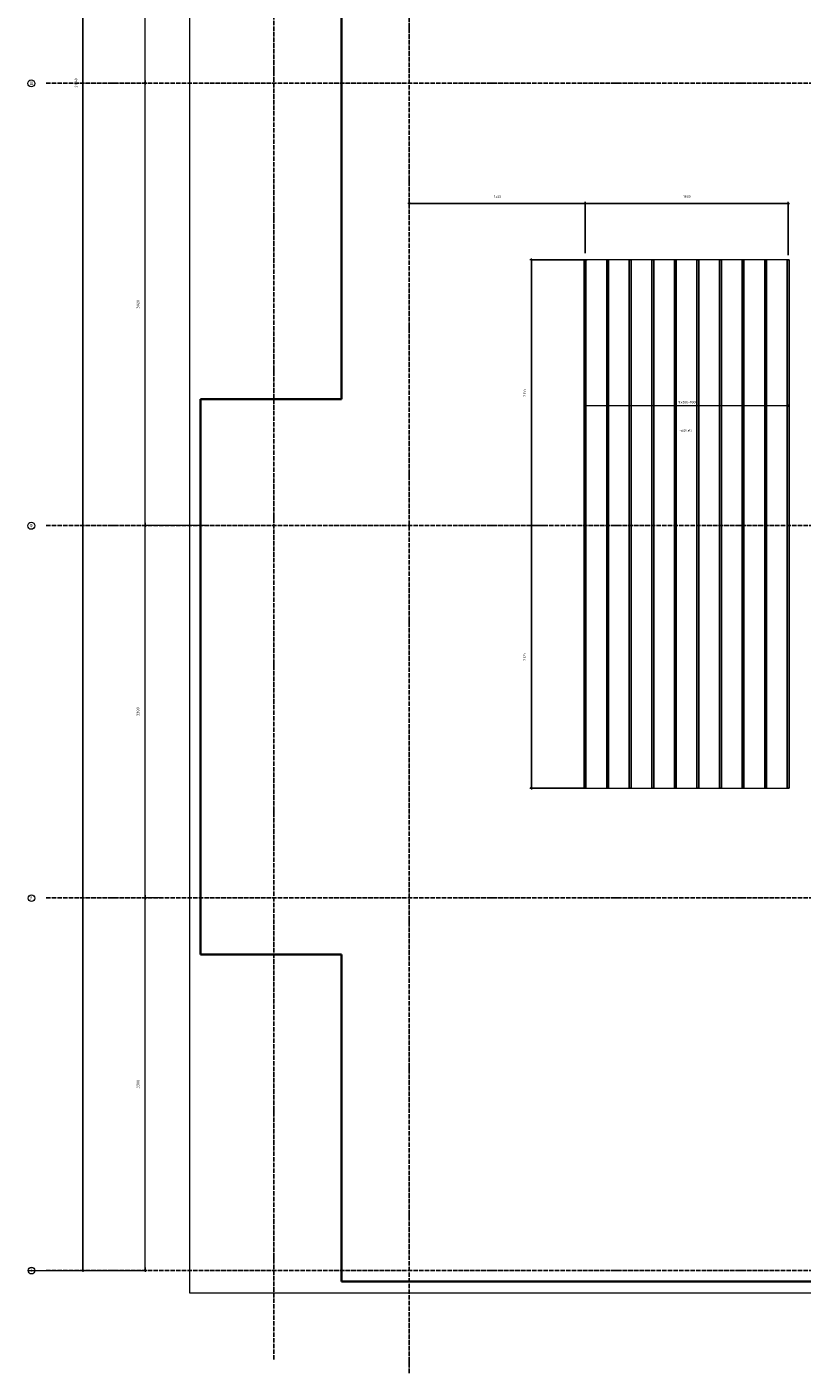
# Model space of a CAD drawing. Header units: millimetres. Extents: x -3170 to 89801, y -74170 to 82422.
# Tile 1 of 105: x 27810 to 34682, y -74170 to -62242. Entities that reach past the tile are written whole.
import ezdxf

# ---------------------------------------------------------------- set-up
doc = ezdxf.new("R2010")
doc.units = ezdxf.units.MM
doc.header["$PDMODE"] = 65
for name, pattern in [('______11', [50, 40, -5, 0, -5]), ('______3', [50, 40, -10]), ('______5', [110, 80, -10, 10, -10])]:
    doc.linetypes.add(name, pattern=pattern)
for name, color, linetype, lineweight in [('Standard', 7, 'Continuous', 25), ('Балка_ общее', 7, '______3', 13), ('Размерная линия_ общее', 7, 'Continuous', 13)]:
    doc.layers.add(name, color=color, linetype=linetype, lineweight=lineweight)
doc.layers.add('Арм.стержн.Доп. Арм. верхн.зоны У', color=7, linetype='Continuous', lineweight=35, true_color=0x739641)
doc.layers.add('Осевая линия_ общее', color=7, linetype='______5', lineweight=13, true_color=0xa0a0a0)
doc.styles.add('ISOCPEUR', font='ISOCPEUR')
doc.dimstyles.new('DIMSTYLE_17', dxfattribs={"dimtxt": 22, "dimasz": 25, "dimexe": 0, "dimexo": 0, "dimgap": 11, "dimtad": 2, "dimdec": 0, "dimrnd": 1, "dimzin": 12, "dimdsep": 46, "dimtxsty": 'ISOCPEUR', "dimblk1": 'ALL_ML_STRICH', "dimblk2": 'ALL_ML_STRICH', "dimsah": 1, "dimcen": 0, "dimclrd": 7, "dimclre": 256, "dimclrt": 7, "dimadec": 0, "dimazin": 0, "dimtfac": 1, "dimtdec": 0, "dimtix": 1, "dimtmove": 2, "dimatfit": 3, "dimfxl": 0, "dimtzin": 0, "dimlwd": 0, "dimlwe": -3, "dimarcsym": 0})
doc.dimstyles.new('DIMSTYLE_3', dxfattribs={"dimtxt": 22, "dimasz": 25, "dimexe": 0, "dimexo": 0, "dimgap": 11, "dimtad": 2, "dimdec": 0, "dimrnd": 5, "dimzin": 12, "dimdsep": 46, "dimtxsty": 'ISOCPEUR', "dimblk1": 'ALL_ML_STRICH', "dimblk2": 'ALL_ML_STRICH', "dimsah": 1, "dimcen": 0, "dimclrd": 7, "dimclre": 256, "dimclrt": 7, "dimadec": 0, "dimazin": 0, "dimtfac": 1, "dimtdec": 0, "dimtix": 1, "dimtmove": 2, "dimatfit": 3, "dimfxl": 0, "dimtzin": 0, "dimlwd": 0, "dimlwe": -3, "dimarcsym": 0})
doc.dimstyles.new('DIMSTYLE_5', dxfattribs={"dimtxt": 25, "dimasz": 25, "dimexe": 0, "dimexo": 0, "dimgap": 12.5, "dimtad": 2, "dimdec": 0, "dimrnd": 5, "dimzin": 12, "dimdsep": 46, "dimtxsty": 'ISOCPEUR', "dimblk1": 'ALL_ML_STRICH', "dimblk2": 'ALL_ML_STRICH', "dimsah": 1, "dimcen": 0, "dimclrd": 7, "dimclre": 256, "dimclrt": 7, "dimadec": 0, "dimazin": 0, "dimtfac": 1, "dimtdec": 0, "dimtix": 1, "dimtmove": 2, "dimatfit": 3, "dimfxl": 0, "dimtzin": 0, "dimlwd": 0, "dimlwe": -3, "dimarcsym": 0})

# ---------------------------------------------------------------- blocks, each defined once
blk = doc.blocks.new('ALL_ML_STRICH')
at = {"color": 0, "linetype": 'ByBlock', "lineweight": -2}
for p, q in [((-1, 0), (0.5, 0)), ((-0.3, -0.3), (0.3, 0.3)), ((0, -0.5), (0, 0.5))]:
    blk.add_line(p, q, dxfattribs=at)
blk = doc.blocks.new('*D76')
at = {"layer": 'DEFPOINTS', "color": 7, "linetype": 'Continuous', "lineweight": 13, "transparency": 33554687}
for p in [(29002, -69960), (27810, -73260), (28857, -73260)]:
    blk.add_point(p, dxfattribs=at)
at = {"layer": 'Балка_ общее', "color": 251, "linetype": 'Continuous', "lineweight": -2, "true_color": 0x656565, "transparency": 33554687}
for p, q in [((28992, -69960), (28857, -69960)), ((27820, -73260), (28857, -73260))]:
    blk.add_line(p, q, dxfattribs=at)
at = {"layer": 'Балка_ общее', "color": 7, "linetype": 'Continuous', "lineweight": -2, "transparency": 33554687}
blk.add_line((28857, -73260), (28857, -69960), dxfattribs=at)
at = {"layer": 'Балка_ общее', "color": 7, "linetype": 'Continuous', "lineweight": 13, "transparency": 33554687, "xscale": 25, "yscale": 25, "zscale": 25}
for p, rotation in [((28857, -69960), 90), ((28857, -73260), 270)]:
    blk.add_blockref('ALL_ML_STRICH', p, dxfattribs=dict(at, rotation=rotation))
at = {"layer": 'Балка_ общее', "color": 7, "linetype": 'Continuous', "lineweight": 13, "transparency": 33554687, "insert": (28794, -71609), "char_height": 25, "width": 100, "attachment_point": 5, "rotation": 90, "style": 'ISOCPEUR'}
blk.add_mtext('\\A1;{3300}', dxfattribs=at)
blk = doc.blocks.new('*D77')
at = {"layer": 'DEFPOINTS', "color": 7, "linetype": 'Continuous', "lineweight": 13, "transparency": 33554687}
for p in [(29426, -66660), (28857, -69960), (29002, -69960)]:
    blk.add_point(p, dxfattribs=at)
at = {"layer": 'Балка_ общее', "color": 251, "linetype": 'Continuous', "lineweight": -2, "true_color": 0x656565, "transparency": 33554687}
for p, q in [((29416, -66660), (28857, -66660)), ((28992, -69960), (28857, -69960))]:
    blk.add_line(p, q, dxfattribs=at)
at = {"layer": 'Балка_ общее', "color": 7, "linetype": 'Continuous', "lineweight": -2, "transparency": 33554687}
blk.add_line((28857, -69960), (28857, -66660), dxfattribs=at)
at = {"layer": 'Балка_ общее', "color": 7, "linetype": 'Continuous', "lineweight": 13, "transparency": 33554687, "xscale": 25, "yscale": 25, "zscale": 25}
for p, rotation in [((28857, -66660), 90), ((28857, -69960), 270)]:
    blk.add_blockref('ALL_ML_STRICH', p, dxfattribs=dict(at, rotation=rotation))
at = {"layer": 'Балка_ общее', "color": 7, "linetype": 'Continuous', "lineweight": 13, "transparency": 33554687, "insert": (28794, -68309), "char_height": 25, "width": 100, "attachment_point": 5, "rotation": 90, "style": 'ISOCPEUR'}
blk.add_mtext('\\A1;{3300}', dxfattribs=at)
blk = doc.blocks.new('*D78')
at = {"layer": 'DEFPOINTS', "color": 7, "linetype": 'Continuous', "lineweight": 13, "transparency": 33554687}
for p in [(28217, -62740), (28857, -66660), (29426, -66660)]:
    blk.add_point(p, dxfattribs=at)
at = {"layer": 'Балка_ общее', "color": 251, "linetype": 'Continuous', "lineweight": -2, "true_color": 0x656565, "transparency": 33554687}
for p, q in [((28857, -62740), (28857, -62740)), ((29416, -66660), (28857, -66660))]:
    blk.add_line(p, q, dxfattribs=at)
at = {"layer": 'Балка_ общее', "color": 7, "linetype": 'Continuous', "lineweight": -2, "transparency": 33554687}
blk.add_line((28857, -66660), (28857, -62740), dxfattribs=at)
at = {"layer": 'Балка_ общее', "color": 7, "linetype": 'Continuous', "lineweight": 13, "transparency": 33554687, "xscale": 25, "yscale": 25, "zscale": 25}
for p, rotation in [((28857, -62740), 90), ((28857, -66660), 270)]:
    blk.add_blockref('ALL_ML_STRICH', p, dxfattribs=dict(at, rotation=rotation))
at = {"layer": 'Балка_ общее', "color": 7, "linetype": 'Continuous', "lineweight": 13, "transparency": 33554687, "insert": (28794, -64699), "char_height": 25, "width": 100, "attachment_point": 5, "rotation": 90, "style": 'ISOCPEUR'}
blk.add_mtext('\\A1;{3920}', dxfattribs=at)
blk = doc.blocks.new('*D79')
at = {"layer": 'DEFPOINTS', "color": 7, "linetype": 'Continuous', "lineweight": 13, "transparency": 33554687}
for p in [(29294, -58820), (28217, -62740), (28857, -62740)]:
    blk.add_point(p, dxfattribs=at)
at = {"layer": 'Балка_ общее', "color": 251, "linetype": 'Continuous', "lineweight": -2, "true_color": 0x656565, "transparency": 33554687}
for p, q in [((29284, -58820), (28857, -58820)), ((28857, -62740), (28857, -62740))]:
    blk.add_line(p, q, dxfattribs=at)
at = {"layer": 'Балка_ общее', "color": 7, "linetype": 'Continuous', "lineweight": -2, "transparency": 33554687}
blk.add_line((28857, -62740), (28857, -58820), dxfattribs=at)
at = {"layer": 'Балка_ общее', "color": 7, "linetype": 'Continuous', "lineweight": 13, "transparency": 33554687, "xscale": 25, "yscale": 25, "zscale": 25}
for p, rotation in [((28857, -58820), 90), ((28857, -62740), 270)]:
    blk.add_blockref('ALL_ML_STRICH', p, dxfattribs=dict(at, rotation=rotation))
at = {"layer": 'Балка_ общее', "color": 7, "linetype": 'Continuous', "lineweight": 13, "transparency": 33554687, "insert": (28794, -60779), "char_height": 25, "width": 100, "attachment_point": 5, "rotation": 90, "style": 'ISOCPEUR'}
blk.add_mtext('\\A1;{3920}', dxfattribs=at)
blk = doc.blocks.new('*D284')
at = {"layer": 'DEFPOINTS', "color": 7, "linetype": 'Continuous', "lineweight": 13, "transparency": 33554687}
for p in [(32524, -66660), (32282, -68986), (32857, -68986)]:
    blk.add_point(p, dxfattribs=at)
at = {"layer": 'Размерная линия_ общее', "color": 253, "linetype": 'Continuous', "lineweight": -2, "true_color": 0xa0a0a0, "transparency": 33554687}
for p, q in [((32424, -66660), (32282, -66660)), ((32757, -68986), (32282, -68986))]:
    blk.add_line(p, q, dxfattribs=at)
at = {"layer": 'Размерная линия_ общее', "color": 7, "linetype": 'Continuous', "lineweight": -2, "transparency": 33554687}
blk.add_line((32282, -68986), (32282, -66660), dxfattribs=at)
at = {"layer": 'Размерная линия_ общее', "color": 7, "linetype": 'Continuous', "lineweight": 13, "transparency": 33554687, "xscale": 25, "yscale": 25, "zscale": 25}
for p, rotation in [((32282, -66660), 90), ((32282, -68986), 270)]:
    blk.add_blockref('ALL_ML_STRICH', p, dxfattribs=dict(at, rotation=rotation))
at = {"layer": 'Размерная линия_ общее', "color": 7, "linetype": 'Continuous', "lineweight": 13, "transparency": 33554687, "insert": (32221, -67822), "char_height": 22, "width": 88, "attachment_point": 5, "rotation": 90, "style": 'ISOCPEUR'}
blk.add_mtext('\\A1;{2325}', dxfattribs=at)
blk = doc.blocks.new('*D285')
at = {"layer": 'DEFPOINTS', "color": 7, "linetype": 'Continuous', "lineweight": 13, "transparency": 33554687}
for p in [(32876, -64306), (32282, -66660), (32524, -66660)]:
    blk.add_point(p, dxfattribs=at)
at = {"layer": 'Размерная линия_ общее', "color": 253, "linetype": 'Continuous', "lineweight": -2, "true_color": 0xa0a0a0, "transparency": 33554687}
for p, q in [((32776, -64306), (32282, -64306)), ((32424, -66660), (32282, -66660))]:
    blk.add_line(p, q, dxfattribs=at)
at = {"layer": 'Размерная линия_ общее', "color": 7, "linetype": 'Continuous', "lineweight": -2, "transparency": 33554687}
blk.add_line((32282, -66660), (32282, -64306), dxfattribs=at)
at = {"layer": 'Размерная линия_ общее', "color": 7, "linetype": 'Continuous', "lineweight": 13, "transparency": 33554687, "xscale": 25, "yscale": 25, "zscale": 25}
for p, rotation in [((32282, -64306), 90), ((32282, -66660), 270)]:
    blk.add_blockref('ALL_ML_STRICH', p, dxfattribs=dict(at, rotation=rotation))
at = {"layer": 'Размерная линия_ общее', "color": 7, "linetype": 'Continuous', "lineweight": 13, "transparency": 33554687, "insert": (32221, -65482), "char_height": 22, "width": 88, "attachment_point": 5, "rotation": 90, "style": 'ISOCPEUR'}
blk.add_mtext('\\A1;{2355}', dxfattribs=at)
blk = doc.blocks.new('*D286')
at = {"layer": 'DEFPOINTS', "color": 7, "linetype": 'Continuous', "lineweight": 13, "transparency": 33554687}
for p in [(31200, -63805), (31200, -64000), (32758, -64347)]:
    blk.add_point(p, dxfattribs=at)
at = {"layer": 'Размерная линия_ общее', "color": 253, "linetype": 'Continuous', "lineweight": -2, "true_color": 0xa0a0a0, "transparency": 33554687}
for p, q in [((31200, -63805), (31200, -63805)), ((32758, -64247), (32758, -63805))]:
    blk.add_line(p, q, dxfattribs=at)
at = {"layer": 'Размерная линия_ общее', "color": 7, "linetype": 'Continuous', "lineweight": -2, "transparency": 33554687}
blk.add_line((31200, -63805), (32758, -63805), dxfattribs=at)
at = {"layer": 'Размерная линия_ общее', "color": 7, "linetype": 'Continuous', "lineweight": 13, "transparency": 33554687, "xscale": 25, "yscale": 25, "zscale": 25, "rotation": 180}
blk.add_blockref('ALL_ML_STRICH', (31200, -63805), dxfattribs=at)
at = {"layer": 'Размерная линия_ общее', "color": 7, "linetype": 'Continuous', "lineweight": 13, "transparency": 33554687, "xscale": 25, "yscale": 25, "zscale": 25}
blk.add_blockref('ALL_ML_STRICH', (32758, -63805), dxfattribs=at)
at = {"layer": 'Размерная линия_ общее', "color": 7, "linetype": 'Continuous', "lineweight": 13, "transparency": 33554687, "insert": (31982, -63744), "char_height": 22, "width": 88, "attachment_point": 5, "style": 'ISOCPEUR'}
blk.add_mtext('\\A1;{1560}', dxfattribs=at)
blk = doc.blocks.new('*D287')
at = {"layer": 'DEFPOINTS', "color": 7, "linetype": 'Continuous', "lineweight": 13, "transparency": 33554687}
for p in [(32758, -63805), (32758, -64347), (34558, -64365)]:
    blk.add_point(p, dxfattribs=at)
at = {"layer": 'Размерная линия_ общее', "color": 253, "linetype": 'Continuous', "lineweight": -2, "true_color": 0xa0a0a0, "transparency": 33554687}
for p, q in [((32758, -64247), (32758, -63805)), ((34558, -64265), (34558, -63805))]:
    blk.add_line(p, q, dxfattribs=at)
at = {"layer": 'Размерная линия_ общее', "color": 7, "linetype": 'Continuous', "lineweight": -2, "transparency": 33554687}
blk.add_line((32758, -63805), (34558, -63805), dxfattribs=at)
at = {"layer": 'Размерная линия_ общее', "color": 7, "linetype": 'Continuous', "lineweight": 13, "transparency": 33554687, "xscale": 25, "yscale": 25, "zscale": 25, "rotation": 180}
blk.add_blockref('ALL_ML_STRICH', (32758, -63805), dxfattribs=at)
at = {"layer": 'Размерная линия_ общее', "color": 7, "linetype": 'Continuous', "lineweight": 13, "transparency": 33554687, "xscale": 25, "yscale": 25, "zscale": 25}
blk.add_blockref('ALL_ML_STRICH', (34558, -63805), dxfattribs=at)
at = {"layer": 'Размерная линия_ общее', "color": 7, "linetype": 'Continuous', "lineweight": 13, "transparency": 33554687, "insert": (33661, -63744), "char_height": 22, "width": 88, "attachment_point": 5, "style": 'ISOCPEUR'}
blk.add_mtext('\\A1;{1800}', dxfattribs=at)
blk = doc.blocks.new('*D534')
at = {"layer": 'DEFPOINTS', "color": 7, "linetype": 'Continuous', "lineweight": 13, "transparency": 33554687}
for p in [(28160, -52220), (27980, -73260), (28306, -73260)]:
    blk.add_point(p, dxfattribs=at)
at = {"layer": 'Размерная линия_ общее', "color": 253, "linetype": 'Continuous', "lineweight": -2, "true_color": 0xa0a0a0, "transparency": 33554687}
for p, q in [((28060, -52220), (28306, -52220)), ((28306, -73260), (28306, -73260))]:
    blk.add_line(p, q, dxfattribs=at)
at = {"layer": 'Размерная линия_ общее', "color": 7, "linetype": 'Continuous', "lineweight": -2, "transparency": 33554687}
blk.add_line((28306, -73260), (28306, -52220), dxfattribs=at)
at = {"layer": 'Размерная линия_ общее', "color": 7, "linetype": 'Continuous', "lineweight": 13, "transparency": 33554687, "xscale": 25, "yscale": 25, "zscale": 25}
for p, rotation in [((28306, -52220), 90), ((28306, -73260), 270)]:
    blk.add_blockref('ALL_ML_STRICH', p, dxfattribs=dict(at, rotation=rotation))
at = {"layer": 'Размерная линия_ общее', "color": 7, "linetype": 'Continuous', "lineweight": 13, "transparency": 33554687, "insert": (28245, -62738), "char_height": 22, "width": 110, "attachment_point": 5, "rotation": 90, "style": 'ISOCPEUR'}
blk.add_mtext('\\A1;{21040}', dxfattribs=at)
blk = doc.blocks.new('СЛОЖНЫЙ_ОБЪЕКТ_4')
at = {"layer": 'Осевая линия_ общее', "color": 253, "linetype": '______11', "lineweight": -3, "true_color": 0xa0a0a0, "transparency": 33554687}
for p, q in [((30000, -74050), (30000, -50490)), ((31200, -74170), (31200, -50490)), ((27980, -62740), (46830, -62740)), ((27980, -66660), (46830, -66660)), ((27980, -69960), (44900, -69960)), ((27980, -73260), (44900, -73260))]:
    blk.add_line(p, q, dxfattribs=at)
at = {"layer": 'Осевая линия_ общее', "color": 7, "linetype": 'Continuous', "lineweight": 13, "transparency": 33554687}
for centre, radius in [((27848.8, -62742), 31.3), ((27848.8, -66662), 31.3), ((27850.4, -69962), 29.9), ((27850.4, -73262), 29.9)]:
    blk.add_circle(centre, radius, dxfattribs=at)
at = {"layer": 'Осевая линия_ общее', "color": 7, "linetype": 'Continuous', "lineweight": 13, "transparency": 33554687, "char_height": 30, "attachment_point": 7, "style": 'ISOCPEUR'}
for s, insert, width in [('\\W0.83;Ш', (27833.8, -62755), 42.5), ('\\W0.83;Ф', (27833.8, -66675), 42.5), ('\\W0.80;У', (27838.4, -69975), 35.983), ('\\W0.80;Т', (27838.4, -73275), 35.983)]:
    blk.add_mtext(s, dxfattribs=dict(at, insert=insert, width=width))
at = {"layer": 'Балка_ общее', "color": 7, "linetype": 'Continuous', "lineweight": 13, "transparency": 33554687}
for base, p1, p2, picture, middle in [((28856.9, -58820), (28856.9, -62740), (29283.5, -58820), '*D79', (28794.4, -60778.7)), ((28856.9, -62740), (29415.8, -66660), (28856.9, -62740), '*D78', (28794.4, -64698.7)), ((28856.9, -66660), (28992.5, -69960), (29415.8, -66660), '*D77', (28794.4, -68308.7)), ((28856.9, -69960), (27820, -73260), (28992.5, -69960), '*D76', (28794.4, -71608.7))]:
    dim = blk.add_linear_dim(base=base, p1=p1, p2=p2, angle=90, dimstyle='DIMSTYLE_5', override={"dimpost": '<>', "dimclrd": 7, "dimclre": 251, "dimclrt": 7, "dimlwd": 0, "dimlwe": 65533}, dxfattribs=at)
    dim.commit()
    dim.dimension.update_dxf_attribs({"geometry": picture, "text_midpoint": middle, "dimtype": 160})

msp = doc.modelspace()

# ---------------------------------------------------------------- linework, layer by layer
at = {"layer": 'Standard', "color": 7, "linetype": 'Continuous', "lineweight": 18, "transparency": 33554687}
msp.add_lwpolyline([(29250, -73460), (46440, -73460), (46440, -51620), (29250, -51620), (29250, -73460)], dxfattribs=at)
at = {"layer": 'Арм.стержн.Доп. Арм. верхн.зоны У', "color": 7, "linetype": 'Continuous', "lineweight": 13, "transparency": 33554687}
for p, q in [((32758.1, -65597.6), (32748.1, -65597.6)), ((34558.1, -65597.6), (34568.1, -65597.6))]:
    msp.add_line(p, q, dxfattribs=at)
at = {"layer": 'Арм.стержн.Доп. Арм. верхн.зоны У', "color": 7, "linetype": 'Continuous', "lineweight": 25, "transparency": 33554687}
for p, q in [((32752.1, -65603.6), (32764.1, -65591.6)), ((34552.1, -65603.6), (34564.1, -65591.6))]:
    msp.add_line(p, q, dxfattribs=at)
at = {"layer": 'Арм.стержн.Доп. Арм. верхн.зоны У', "color": 253, "linetype": 'Continuous', "lineweight": -3, "true_color": 0xa0a0a0, "transparency": 33554687}
for p, q in [((32758.1, -65597.6), (32758.1, -65587.6)), ((32758.1, -65597.6), (32758.1, -65607.6)), ((34558.1, -65597.6), (34558.1, -65587.6)), ((34558.1, -65597.6), (34558.1, -65607.6))]:
    msp.add_line(p, q, dxfattribs=at)
at = {"layer": 'Арм.стержн.Доп. Арм. верхн.зоны У', "color": 52, "linetype": 'Continuous', "lineweight": 13, "transparency": 33554687}
msp.add_lwpolyline([(34568.1, -68985.7), (34568.1, -64305.7), (32748.1, -64305.7), (32748.1, -68985.7), (34568.1, -68985.7)], dxfattribs=at)
at = {"layer": 'Арм.стержн.Доп. Арм. верхн.зоны У', "color": 11, "linetype": 'Continuous', "lineweight": 25, "true_color": 0xff8c8c, "transparency": 33554687}
for points in [[(32750.1, -68985.7), (32750.1, -64305.7), (32766.1, -64305.7), (32766.1, -68985.7), (32750.1, -68985.7)], [(32950.1, -68985.7), (32950.1, -64305.7), (32966.1, -64305.7), (32966.1, -68985.7), (32950.1, -68985.7)], [(33150.1, -68985.7), (33150.1, -64305.7), (33166.1, -64305.7), (33166.1, -68985.7), (33150.1, -68985.7)], [(33350.1, -68985.7), (33350.1, -64305.7), (33366.1, -64305.7), (33366.1, -68985.7), (33350.1, -68985.7)], [(33550.1, -68985.7), (33550.1, -64305.7), (33566.1, -64305.7), (33566.1, -68985.7), (33550.1, -68985.7)], [(33750.1, -68985.7), (33750.1, -64305.7), (33766.1, -64305.7), (33766.1, -68985.7), (33750.1, -68985.7)], [(33950.1, -68985.7), (33950.1, -64305.7), (33966.1, -64305.7), (33966.1, -68985.7), (33950.1, -68985.7)], [(34150.1, -68985.7), (34150.1, -64305.7), (34166.1, -64305.7), (34166.1, -68985.7), (34150.1, -68985.7)], [(34350.1, -68985.7), (34350.1, -64305.7), (34366.1, -64305.7), (34366.1, -68985.7), (34350.1, -68985.7)], [(34550.1, -68985.7), (34550.1, -64305.7), (34566.1, -64305.7), (34566.1, -68985.7), (34550.1, -68985.7)]]:
    msp.add_lwpolyline(points, dxfattribs=at)
at = {"layer": 'Арм.стержн.Доп. Арм. верхн.зоны У', "color": 7, "linetype": 'Continuous', "lineweight": 13, "transparency": 33554687}
msp.add_lwpolyline([(32758.1, -65597.6), (33554.5, -65597.6), (33554.5, -65597.6), (34558.1, -65597.6)], dxfattribs=at)
at = {"layer": 'Размерная линия_ общее', "color": 7, "linetype": 'Continuous', "lineweight": 35, "transparency": 33554687}
for p, q in [((30600, -65540), (30600, -59940)), ((29350, -70460), (29350, -65540)), ((29350, -65540), (30600, -65540)), ((30600, -70460), (29350, -70460)), ((30600, -73360), (30600, -70460)), ((44500, -73360), (30600, -73360))]:
    msp.add_line(p, q, dxfattribs=at)

# ---------------------------------------------------------------- block references
at = {"layer": 'Балка_ общее', "color": 7, "linetype": 'Continuous', "lineweight": 13, "transparency": 33554687}
msp.add_blockref('СЛОЖНЫЙ_ОБЪЕКТ_4', (0, 0), dxfattribs=at)

# ---------------------------------------------------------------- texts
at = {"layer": 'Арм.стержн.Доп. Арм. верхн.зоны У', "color": 7, "linetype": 'Continuous', "lineweight": 13, "transparency": 33554687, "insert": (33584.4, -65577.6), "char_height": 22, "width": 159.871, "attachment_point": 7, "style": 'ISOCPEUR'}
msp.add_mtext('\\W0.94;9x200=1800', dxfattribs=at)
at = {"layer": 'Арм.стержн.Доп. Арм. верхн.зоны У', "color": 7, "linetype": 'Continuous', "lineweight": 25, "transparency": 33554687, "char_height": 20, "attachment_point": 7, "style": 'ISOCPEUR'}
for s, insert, width in [('\\W0.77;поз.', (33594, -65827.6), 46.804), ('\\W0.73;29', (33633.2, -65827.6), 30.601), ('\\W0.74; ø16 ', (33656.5, -65827.6), 62.426)]:
    msp.add_mtext(s, dxfattribs=dict(at, insert=insert, width=width))

# ---------------------------------------------------------------- dimensions: what is measured, and where the dimension line sits
at = {"layer": 'Размерная линия_ общее', "color": 7, "linetype": 'Continuous', "lineweight": 13, "transparency": 33554687}
for base, p1, p2, dimstyle, picture, middle in [((28306.4, -52220), (28306.4, -73260), (28059.8, -52220), 'DIMSTYLE_17', '*D534', (28245.4, -62737.8)), ((32282, -64305.7), (32424.1, -66660), (32776, -64305.7), 'DIMSTYLE_3', '*D285', (32221, -65481.8)), ((32282, -66660), (32757.1, -68985.7), (32424.1, -66660), 'DIMSTYLE_3', '*D284', (32221, -67821.8))]:
    dim = msp.add_linear_dim(base=base, p1=p1, p2=p2, angle=90, dimstyle=dimstyle, override={"dimpost": '<>', "dimclrd": 7, "dimclre": 253, "dimclrt": 7, "dimlwd": 0, "dimlwe": 65533}, dxfattribs=at)
    dim.commit()
    dim.dimension.update_dxf_attribs({"geometry": picture, "text_midpoint": middle, "dimtype": 160})
for base, p1, p2, picture, middle in [((32758.1, -63804.9), (31200, -63804.9), (32758.1, -64246.8), '*D286', (31982.4, -63743.9)), ((34558.1, -63804.9), (32758.1, -64246.8), (34558.1, -64264.7), '*D287', (33661.4, -63743.9))]:
    dim = msp.add_linear_dim(base=base, p1=p1, p2=p2, dimstyle='DIMSTYLE_3', override={"dimpost": '<>', "dimclrd": 7, "dimclre": 253, "dimclrt": 7, "dimlwd": 0, "dimlwe": 65533}, dxfattribs=at)
    dim.commit()
    dim.dimension.update_dxf_attribs({"geometry": picture, "text_midpoint": middle, "dimtype": 160})

doc.saveas('drawing.dxf')
